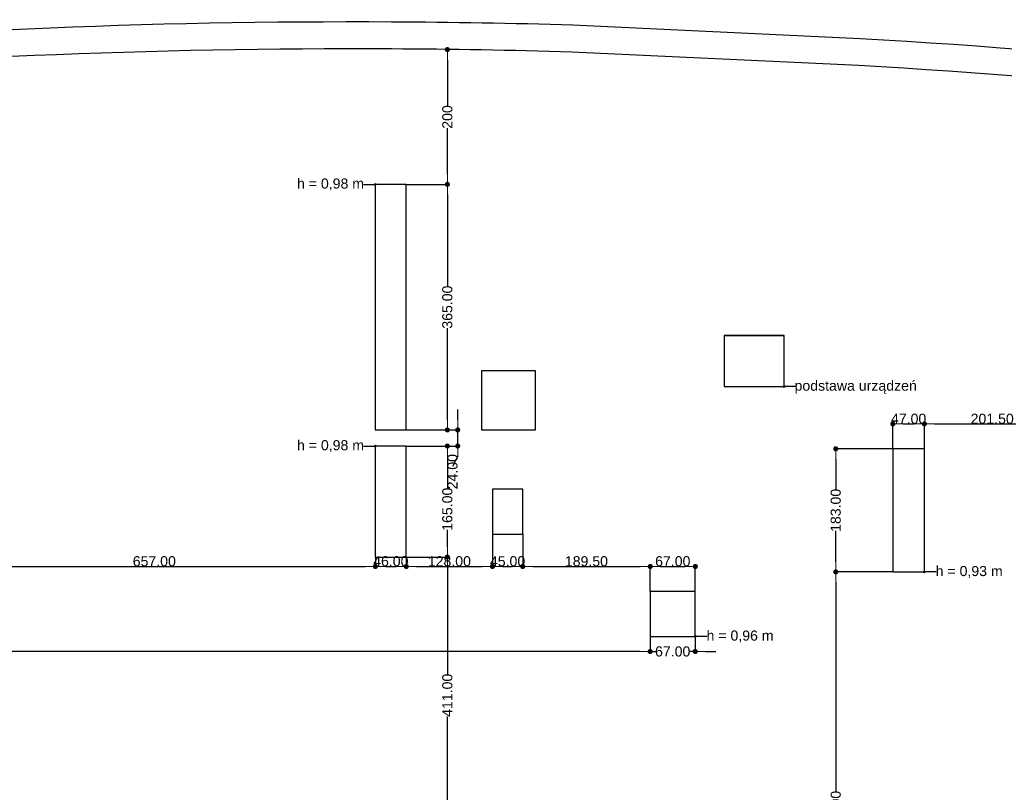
# Model space of a CAD drawing. Header units: millimetres. Extents: x -175445 to -20415, y -559200 to 231527.
# Tile 55 of 256: x -140160 to -125528, y -229629 to -218144. Entities that reach past the tile are written whole.
import ezdxf

# ---------------------------------------------------------------- set-up
doc = ezdxf.new("R2010")
doc.units = ezdxf.units.MM
doc.header["$MEASUREMENT"] = 0
doc.linetypes.add('Wipeout_Contour', pattern=[1000, 0, -1000])
for name, color, linetype in [('Linia', 7, 'Continuous'), ('Strop', 7, 'Continuous'), ('Słup', 7, 'Continuous'), ('Tekst', 7, 'Continuous'), ('Wymiary', 9, 'Continuous')]:
    doc.layers.add(name, color=color, linetype=linetype)
doc.styles.add('Arial', font='txt')
doc.styles.add('Times new roman', font='txt')
doc.dimstyles.new('GENERATED_STYLE__1', dxfattribs={"dimtxt": 150, "dimasz": 152, "dimexe": 0.18, "dimexo": 0, "dimgap": 0.09, "dimtad": 1, "dimtih": 1, "dimtoh": 1, "dimlfac": 0.1, "dimzin": 0, "dimdsep": 46, "dimtxsty": 'Arial', "dimblk": 'ARROWHEAD_11', "dimblk1": 'ARROWHEAD_11', "dimblk2": 'ARROWHEAD_11', "dimcen": 0.09, "dimclrd": 256, "dimclre": 256, "dimclrt": 256, "dimazin": 0, "dimtfac": 1, "dimtdec": 4, "dimtmove": 0, "dimatfit": 3, "dimfxl": 1, "dimtolj": 1, "dimtzin": 0, "dimarcsym": 0})
doc.dimstyles.new('GENERATED_STYLE__2', dxfattribs={"dimtxt": 150, "dimasz": 152, "dimexe": 0.18, "dimexo": 0, "dimgap": 0.09, "dimtad": 1, "dimlfac": 0.1, "dimzin": 0, "dimdsep": 46, "dimtxsty": 'Arial', "dimblk": 'ARROWHEAD_11', "dimblk1": 'ARROWHEAD_11', "dimblk2": 'ARROWHEAD_11', "dimcen": 0.09, "dimclrd": 256, "dimclre": 256, "dimclrt": 256, "dimazin": 0, "dimtfac": 1, "dimtdec": 4, "dimtmove": 0, "dimatfit": 3, "dimfxl": 1, "dimtolj": 1, "dimtzin": 0, "dimarcsym": 0})

# ---------------------------------------------------------------- blocks, each defined once
blk = doc.blocks.new('ARROWHEAD_11')
at = {"color": 0, "linetype": 'Continuous', "lineweight": 0}
blk.add_line((0, 0), (-1, 0), dxfattribs=at)
at = {"color": 0, "linetype": 'Continuous', "lineweight": 0, "const_width": 0.25, "flags": 128}
blk.add_lwpolyline([(-0.125, 0, 1), (0.125, 0, 1)], format="xyb", close=True, dxfattribs=at)
blk = doc.blocks.new('*D3932')
at = {"layer": 'Defpoints', "color": 0}
for p in [(-141445, -223424), (-134875, -226132), (-134875, -226272)]:
    blk.add_point(p, dxfattribs=at)
at = {"layer": 'Wymiary', "lineweight": -2}
for p, q in [((-141445, -223424), (-141445, -226272)), ((-134875, -226132), (-134875, -226272)), ((-141293, -226272), (-135027, -226272))]:
    blk.add_line(p, q, dxfattribs=at)
at = {"layer": 'Wymiary', "lineweight": -2, "xscale": 152, "yscale": 152, "zscale": 152, "rotation": 180}
blk.add_blockref('ARROWHEAD_11', (-141445, -226272), dxfattribs=at)
at = {"layer": 'Wymiary', "lineweight": -2, "xscale": 152, "yscale": 152, "zscale": 152}
blk.add_blockref('ARROWHEAD_11', (-134875, -226272), dxfattribs=at)
at = {"layer": 'Wymiary', "lineweight": 13, "insert": (-138160, -226195), "char_height": 150, "attachment_point": 5, "style": 'Arial'}
blk.add_mtext('\\A1;657.00', dxfattribs=at)
blk = doc.blocks.new('*D3933')
at = {"layer": 'Defpoints', "color": 0}
for p in [(-134875, -226132), (-134415, -226132), (-134415, -226272)]:
    blk.add_point(p, dxfattribs=at)
at = {"layer": 'Wymiary', "lineweight": -2}
for p, q in [((-134875, -226132), (-134875, -226272)), ((-134415, -226132), (-134415, -226272)), ((-134723, -226272), (-134567, -226272))]:
    blk.add_line(p, q, dxfattribs=at)
at = {"layer": 'Wymiary', "lineweight": -2, "xscale": 152, "yscale": 152, "zscale": 152, "rotation": 180}
blk.add_blockref('ARROWHEAD_11', (-134875, -226272), dxfattribs=at)
at = {"layer": 'Wymiary', "lineweight": -2, "xscale": 152, "yscale": 152, "zscale": 152}
blk.add_blockref('ARROWHEAD_11', (-134415, -226272), dxfattribs=at)
at = {"layer": 'Wymiary', "lineweight": 13, "insert": (-134645, -226195), "char_height": 150, "attachment_point": 5, "style": 'Arial'}
blk.add_mtext('\\A1;46.00', dxfattribs=at)
blk = doc.blocks.new('*D3934')
at = {"layer": 'Defpoints', "color": 0}
for p in [(-133135, -225792), (-134415, -226132), (-133135, -226272)]:
    blk.add_point(p, dxfattribs=at)
at = {"layer": 'Wymiary', "lineweight": -2}
for p, q in [((-133135, -225792), (-133135, -226272)), ((-134415, -226132), (-134415, -226272)), ((-134263, -226272), (-133287, -226272))]:
    blk.add_line(p, q, dxfattribs=at)
at = {"layer": 'Wymiary', "lineweight": -2, "xscale": 152, "yscale": 152, "zscale": 152, "rotation": 180}
blk.add_blockref('ARROWHEAD_11', (-134415, -226272), dxfattribs=at)
at = {"layer": 'Wymiary', "lineweight": -2, "xscale": 152, "yscale": 152, "zscale": 152}
blk.add_blockref('ARROWHEAD_11', (-133135, -226272), dxfattribs=at)
at = {"layer": 'Wymiary', "lineweight": 13, "insert": (-133775, -226195), "char_height": 150, "attachment_point": 5, "style": 'Arial'}
blk.add_mtext('\\A1;128.00', dxfattribs=at)
blk = doc.blocks.new('*D3935')
at = {"layer": 'Defpoints', "color": 0}
for p in [(-133135, -225792), (-132685, -225792), (-132685, -226272)]:
    blk.add_point(p, dxfattribs=at)
at = {"layer": 'Wymiary', "lineweight": -2}
for p, q in [((-133135, -225792), (-133135, -226272)), ((-132685, -225792), (-132685, -226272)), ((-132983, -226272), (-132837, -226272))]:
    blk.add_line(p, q, dxfattribs=at)
at = {"layer": 'Wymiary', "lineweight": -2, "xscale": 152, "yscale": 152, "zscale": 152, "rotation": 180}
blk.add_blockref('ARROWHEAD_11', (-133135, -226272), dxfattribs=at)
at = {"layer": 'Wymiary', "lineweight": -2, "xscale": 152, "yscale": 152, "zscale": 152}
blk.add_blockref('ARROWHEAD_11', (-132685, -226272), dxfattribs=at)
at = {"layer": 'Wymiary', "lineweight": 13, "insert": (-132910, -226195), "char_height": 150, "attachment_point": 5, "style": 'Arial'}
blk.add_mtext('\\A1;45.00', dxfattribs=at)
blk = doc.blocks.new('*D3936')
at = {"layer": 'Defpoints', "color": 0}
for p in [(-132685, -225792), (-130790, -226272), (-130790, -226642)]:
    blk.add_point(p, dxfattribs=at)
at = {"layer": 'Wymiary', "lineweight": -2}
for p, q in [((-132685, -225792), (-132685, -226272)), ((-132533, -226272), (-130942, -226272)), ((-130790, -226642), (-130790, -226271))]:
    blk.add_line(p, q, dxfattribs=at)
at = {"layer": 'Wymiary', "lineweight": -2, "xscale": 152, "yscale": 152, "zscale": 152, "rotation": 180}
blk.add_blockref('ARROWHEAD_11', (-132685, -226272), dxfattribs=at)
at = {"layer": 'Wymiary', "lineweight": -2, "xscale": 152, "yscale": 152, "zscale": 152}
blk.add_blockref('ARROWHEAD_11', (-130790, -226272), dxfattribs=at)
at = {"layer": 'Wymiary', "lineweight": 13, "insert": (-131738, -226195), "char_height": 150, "attachment_point": 5, "style": 'Arial'}
blk.add_mtext('\\A1;189.50', dxfattribs=at)
blk = doc.blocks.new('*D3937')
at = {"layer": 'Defpoints', "color": 0}
for p in [(-130120, -226272), (-130790, -226642), (-130120, -226642)]:
    blk.add_point(p, dxfattribs=at)
at = {"layer": 'Wymiary', "lineweight": -2}
for p, q in [((-130790, -226642), (-130790, -226271)), ((-130638, -226272), (-130272, -226272)), ((-130120, -226642), (-130120, -226271))]:
    blk.add_line(p, q, dxfattribs=at)
at = {"layer": 'Wymiary', "lineweight": -2, "xscale": 152, "yscale": 152, "zscale": 152, "rotation": 180}
blk.add_blockref('ARROWHEAD_11', (-130790, -226272), dxfattribs=at)
at = {"layer": 'Wymiary', "lineweight": -2, "xscale": 152, "yscale": 152, "zscale": 152}
blk.add_blockref('ARROWHEAD_11', (-130120, -226272), dxfattribs=at)
at = {"layer": 'Wymiary', "lineweight": 13, "insert": (-130455, -226195), "char_height": 150, "attachment_point": 5, "style": 'Arial'}
blk.add_mtext('\\A1;67.00', dxfattribs=at)
blk = doc.blocks.new('*D3938')
at = {"layer": 'Defpoints', "color": 0}
for p in [(-126715, -224153), (-127185, -224523), (-126715, -224523)]:
    blk.add_point(p, dxfattribs=at)
at = {"layer": 'Wymiary', "lineweight": -2}
for p, q in [((-127185, -224523), (-127185, -224153)), ((-127033, -224153), (-126867, -224153)), ((-126715, -224523), (-126715, -224153))]:
    blk.add_line(p, q, dxfattribs=at)
at = {"layer": 'Wymiary', "lineweight": -2, "xscale": 152, "yscale": 152, "zscale": 152, "rotation": 180}
blk.add_blockref('ARROWHEAD_11', (-127185, -224153), dxfattribs=at)
at = {"layer": 'Wymiary', "lineweight": -2, "xscale": 152, "yscale": 152, "zscale": 152}
blk.add_blockref('ARROWHEAD_11', (-126715, -224153), dxfattribs=at)
at = {"layer": 'Wymiary', "lineweight": 13, "insert": (-126950, -224077), "char_height": 150, "attachment_point": 5, "style": 'Arial'}
blk.add_mtext('\\A1;47.00', dxfattribs=at)
blk = doc.blocks.new('*D3939')
at = {"layer": 'Defpoints', "color": 0}
for p in [(-124700, -224153), (-126715, -224523), (-124700, -224523)]:
    blk.add_point(p, dxfattribs=at)
at = {"layer": 'Wymiary', "lineweight": -2}
for p, q in [((-126715, -224523), (-126715, -224153)), ((-126563, -224153), (-124852, -224153)), ((-124700, -224523), (-124700, -224153))]:
    blk.add_line(p, q, dxfattribs=at)
at = {"layer": 'Wymiary', "lineweight": -2, "xscale": 152, "yscale": 152, "zscale": 152, "rotation": 180}
blk.add_blockref('ARROWHEAD_11', (-126715, -224153), dxfattribs=at)
at = {"layer": 'Wymiary', "lineweight": -2, "xscale": 152, "yscale": 152, "zscale": 152}
blk.add_blockref('ARROWHEAD_11', (-124700, -224153), dxfattribs=at)
at = {"layer": 'Wymiary', "lineweight": 13, "insert": (-125708, -224077), "char_height": 150, "attachment_point": 5, "style": 'Arial'}
blk.add_mtext('\\A1;201.50', dxfattribs=at)
blk = doc.blocks.new('*D3954')
at = {"layer": 'Defpoints', "color": 0}
for p in [(-130790, -227312), (-130120, -227312), (-130791, -227536)]:
    blk.add_point(p, dxfattribs=at)
at = {"layer": 'Wymiary', "lineweight": -2}
for p, q in [((-130790, -227312), (-130791, -227536)), ((-130120, -227312), (-130121, -227536)), ((-130943, -227536), (-131095, -227536)), ((-130791, -227536), (-130709, -227536)), ((-130121, -227536), (-130202, -227536)), ((-129969, -227536), (-129817, -227536))]:
    blk.add_line(p, q, dxfattribs=at)
at = {"layer": 'Wymiary', "lineweight": -2, "xscale": 152, "yscale": 152, "zscale": 152}
for p, rotation in [((-130791, -227536), 359.9948180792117), ((-130121, -227536), 179.9948180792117)]:
    blk.add_blockref('ARROWHEAD_11', p, dxfattribs=dict(at, rotation=rotation))
at = {"layer": 'Wymiary', "lineweight": 13, "insert": (-130456, -227536), "char_height": 150, "attachment_point": 5, "rotation": 359.9948, "style": 'Arial'}
blk.add_mtext('\\A1;67.00', dxfattribs=at)
blk = doc.blocks.new('*D3955')
at = {"layer": 'Defpoints', "color": 0}
for p in [(-153090, -227310), (-130790, -227312), (-153091, -227534)]:
    blk.add_point(p, dxfattribs=at)
at = {"layer": 'Wymiary', "lineweight": -2}
for p, q in [((-153090, -227310), (-153091, -227534)), ((-130790, -227312), (-130791, -227536)), ((-152939, -227534), (-142311, -227535)), ((-130943, -227536), (-141570, -227535))]:
    blk.add_line(p, q, dxfattribs=at)
at = {"layer": 'Wymiary', "lineweight": -2, "xscale": 152, "yscale": 152, "zscale": 152}
for p, rotation in [((-153091, -227534), 179.9948180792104), ((-130791, -227536), 359.9948180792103)]:
    blk.add_blockref('ARROWHEAD_11', p, dxfattribs=dict(at, rotation=rotation))
at = {"layer": 'Wymiary', "lineweight": 13, "insert": (-141941, -227535), "char_height": 150, "attachment_point": 5, "rotation": 359.9948, "style": 'Arial'}
blk.add_mtext('\\A1;2230.00', dxfattribs=at)
blk = doc.blocks.new('*D3973')
at = {"layer": 'Defpoints', "color": 0}
for p in [(-134415, -226132), (-133805, -226132), (-134790, -230242)]:
    blk.add_point(p, dxfattribs=at)
at = {"layer": 'Wymiary', "lineweight": -2}
for p, q in [((-134415, -226132), (-133804, -226132)), ((-133805, -226284), (-133805, -227873)), ((-133805, -230090), (-133805, -228502)), ((-134790, -230242), (-133804, -230242))]:
    blk.add_line(p, q, dxfattribs=at)
at = {"layer": 'Wymiary', "lineweight": -2, "xscale": 152, "yscale": 152, "zscale": 152}
for p, rotation in [((-133805, -226132), 90), ((-133805, -230242), 270)]:
    blk.add_blockref('ARROWHEAD_11', p, dxfattribs=dict(at, rotation=rotation))
at = {"layer": 'Wymiary', "lineweight": 13, "insert": (-133805, -228187), "char_height": 150, "attachment_point": 5, "rotation": 90, "style": 'Arial'}
blk.add_mtext('\\A1;411.00', dxfattribs=at)
blk = doc.blocks.new('*D3974')
at = {"layer": 'Defpoints', "color": 0}
for p in [(-134415, -224482), (-133805, -224482), (-134415, -226132)]:
    blk.add_point(p, dxfattribs=at)
at = {"layer": 'Wymiary', "lineweight": -2}
for p, q in [((-134415, -224482), (-133804, -224482)), ((-133805, -224634), (-133805, -225117)), ((-133805, -225980), (-133805, -225725)), ((-134415, -226132), (-133804, -226132))]:
    blk.add_line(p, q, dxfattribs=at)
at = {"layer": 'Wymiary', "lineweight": -2, "xscale": 152, "yscale": 152, "zscale": 152}
for p, rotation in [((-133805, -224482), 90), ((-133805, -226132), 270)]:
    blk.add_blockref('ARROWHEAD_11', p, dxfattribs=dict(at, rotation=rotation))
at = {"layer": 'Wymiary', "lineweight": 13, "insert": (-133805, -225421), "char_height": 150, "attachment_point": 5, "rotation": 90, "style": 'Arial'}
blk.add_mtext('\\A1;165.00', dxfattribs=at)
blk = doc.blocks.new('*D3975')
at = {"layer": 'Defpoints', "color": 0}
for p in [(-134415, -224242), (-133651, -224242), (-134415, -224482)]:
    blk.add_point(p, dxfattribs=at)
at = {"layer": 'Wymiary', "lineweight": -2}
for p, q in [((-133651, -224090), (-133651, -223938)), ((-134415, -224242), (-133651, -224242)), ((-133651, -224482), (-133651, -224242)), ((-134415, -224482), (-133651, -224482)), ((-133651, -224634), (-133728, -224786))]:
    blk.add_line(p, q, dxfattribs=at)
at = {"layer": 'Wymiary', "lineweight": -2, "xscale": 152, "yscale": 152, "zscale": 152}
for p, rotation in [((-133651, -224242), 270), ((-133651, -224482), 90)]:
    blk.add_blockref('ARROWHEAD_11', p, dxfattribs=dict(at, rotation=rotation))
at = {"layer": 'Wymiary', "lineweight": 13, "insert": (-133728, -224863), "char_height": 150, "attachment_point": 5, "rotation": 90, "style": 'Arial'}
blk.add_mtext('\\A1;24.00', dxfattribs=at)
blk = doc.blocks.new('*D3976')
at = {"layer": 'Defpoints', "color": 0}
for p in [(-134415, -220592), (-133805, -220592), (-134415, -224242)]:
    blk.add_point(p, dxfattribs=at)
at = {"layer": 'Wymiary', "lineweight": -2}
for p, q in [((-134415, -220592), (-133804, -220592)), ((-133805, -220744), (-133805, -222106)), ((-133805, -224090), (-133805, -222729)), ((-134415, -224242), (-133804, -224242))]:
    blk.add_line(p, q, dxfattribs=at)
at = {"layer": 'Wymiary', "lineweight": -2, "xscale": 152, "yscale": 152, "zscale": 152}
for p, rotation in [((-133805, -220592), 90), ((-133805, -224242), 270)]:
    blk.add_blockref('ARROWHEAD_11', p, dxfattribs=dict(at, rotation=rotation))
at = {"layer": 'Wymiary', "lineweight": 13, "insert": (-133805, -222417), "char_height": 150, "attachment_point": 5, "rotation": 90, "style": 'Arial'}
blk.add_mtext('\\A1;365.00', dxfattribs=at)
blk = doc.blocks.new('*D3977')
at = {"layer": 'Defpoints', "color": 0}
for p in [(-133805, -218588), (-133670, -218588), (-134415, -220592)]:
    blk.add_point(p, dxfattribs=at)
at = {"layer": 'Wymiary', "lineweight": -2}
for p, q in [((-133670, -218588), (-133805, -218588)), ((-133805, -218740), (-133805, -219423)), ((-133805, -220440), (-133805, -219757)), ((-134415, -220592), (-133804, -220592))]:
    blk.add_line(p, q, dxfattribs=at)
at = {"layer": 'Wymiary', "lineweight": -2, "xscale": 152, "yscale": 152, "zscale": 152}
for p, rotation in [((-133805, -218588), 90), ((-133805, -220592), 270)]:
    blk.add_blockref('ARROWHEAD_11', p, dxfattribs=dict(at, rotation=rotation))
at = {"layer": 'Wymiary', "lineweight": 13, "insert": (-133805, -219590), "char_height": 150, "attachment_point": 5, "rotation": 90, "style": 'Arial'}
blk.add_mtext('\\A1;200', dxfattribs=at)
blk = doc.blocks.new('*D4006')
at = {"layer": 'Defpoints', "color": 0}
for p in [(-128033, -226353), (-127185, -226353), (-127185, -233503)]:
    blk.add_point(p, dxfattribs=at)
at = {"layer": 'Wymiary', "lineweight": -2}
for p, q in [((-127185, -226353), (-128033, -226353)), ((-128033, -226505), (-128033, -229617)), ((-128033, -233351), (-128033, -230239)), ((-127185, -233503), (-128033, -233503))]:
    blk.add_line(p, q, dxfattribs=at)
at = {"layer": 'Wymiary', "lineweight": -2, "xscale": 152, "yscale": 152, "zscale": 152}
for p, rotation in [((-128033, -226353), 90), ((-128033, -233503), 270)]:
    blk.add_blockref('ARROWHEAD_11', p, dxfattribs=dict(at, rotation=rotation))
at = {"layer": 'Wymiary', "lineweight": 13, "insert": (-128033, -229928), "char_height": 150, "attachment_point": 5, "rotation": 90, "style": 'Arial'}
blk.add_mtext('\\A1;715.00', dxfattribs=at)
blk = doc.blocks.new('*D4007')
at = {"layer": 'Defpoints', "color": 0}
for p in [(-128033, -224523), (-127185, -224523), (-127185, -226353)]:
    blk.add_point(p, dxfattribs=at)
at = {"layer": 'Wymiary', "lineweight": -2}
for p, q in [((-127185, -224523), (-128033, -224523)), ((-128033, -224675), (-128033, -225134)), ((-128033, -226201), (-128033, -225742)), ((-127185, -226353), (-128033, -226353))]:
    blk.add_line(p, q, dxfattribs=at)
at = {"layer": 'Wymiary', "lineweight": -2, "xscale": 152, "yscale": 152, "zscale": 152}
for p, rotation in [((-128033, -224523), 90), ((-128033, -226353), 270)]:
    blk.add_blockref('ARROWHEAD_11', p, dxfattribs=dict(at, rotation=rotation))
at = {"layer": 'Wymiary', "lineweight": 13, "insert": (-128033, -225438), "char_height": 150, "attachment_point": 5, "rotation": 90, "style": 'Arial'}
blk.add_mtext('\\A1;183.00', dxfattribs=at)

msp = doc.modelspace()

# ---------------------------------------------------------------- linework, layer by layer
at = {"layer": 'Strop', "color": 253, "flags": 128}
for points in [[(-116630.92, -219636.25, 0.026147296), (-127667.74, -218426.566), (-131941.689, -218224.558, 0.006018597), (-134633.975, -218178.559, 0.048415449), (-156154.021, -220157.681, 0.000026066), (-156154.021, -220159.867), (-156154.021, -220678.407), (-156154.021, -222958.111), (-156154.021, -232007.681), (-155754.021, -232007.681), (-143615.433, -232007.681), (-143615.433, -245775.303), (-143615.433, -246316.861), (-143617.874, -246316.861), (-143617.874, -247882.5), (-141925.477, -247882.5), (-98195.477, -247882.5)], [(-116630.92, -219636.25, 0.026147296), (-127667.74, -218426.566), (-131941.689, -218224.558, 0.006018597), (-134633.975, -218178.559, 0.048415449), (-156154.021, -220157.681), (-156154.021, -232007.681), (-143615.433, -232007.681), (-143615.433, -245951.779), (-143617.874, -245949.552), (-143617.874, -247882.5), (-141925.477, -247882.5), (-98195.477, -247882.5)], [(-117090.037, -219967.51, 0.025197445), (-127688.556, -218826.029), (-131956.953, -218624.283, 0.00601048), (-134635.993, -218578.554, 0.047671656), (-155754.021, -220489.101), (-155754.021, -231607.681), (-143215.433, -231607.681), (-143215.433, -245775.303), (-143215.433, -247482.5), (-141925.477, -247482.5), (-98595.477, -247482.5)]]:
    msp.add_lwpolyline(points, format="xyb", dxfattribs=at)

# ---------------------------------------------------------------- texts
at = {"layer": 'Tekst', "color": 253, "char_height": 150, "attachment_point": 2, "style": 'Times new roman'}
for s, insert in [('\\A1;{\\fArial|b0|i0|c0|p38;h = 0,98 m}', (-135541.203, -220504.2)), ('\\A1;{\\fArial|b0|i0|c0|p38;podstawa urządzeń}', (-127736.684, -223509.254)), ('\\A1;{\\fArial|b0|i0|c0|p38;h = 0,98 m}', (-135541.203, -224394.2)), ('\\A1;{\\fArial|b0|i0|c0|p38;h = 0,93 m}', (-126049.773, -226264.695)), ('\\A1;{\\fArial|b0|i0|c0|p38;h = 0,96 m}', (-129454.772, -227224.2))]:
    msp.add_mtext(s, dxfattribs=dict(at, insert=insert))

# ---------------------------------------------------------------- next in the draw order: wipeouts: each hides what was drawn before it
at = {"color": 253, "linetype": 'Wipeout_Contour', "lineweight": 0, "ltscale": 555619.551258}
msp.add_wipeout([(-134875.477, -224242.5), (-134415.477, -224242.5), (-134415.477, -220592.5), (-134875.477, -220592.5)], dxfattribs=at).dxf.layer = 'Słup'
at = {"color": 253, "linetype": 'Wipeout_Contour', "lineweight": 0, "ltscale": 533984.417378}
msp.add_wipeout([(-129690.808, -223597.554), (-128800.808, -223597.554), (-128800.808, -222837.554), (-129690.808, -222837.554)], dxfattribs=at).dxf.layer = 'Słup'
at = {"color": 253, "linetype": 'Wipeout_Contour', "lineweight": 0, "ltscale": 547286.684902}
msp.add_wipeout([(-133295.477, -224242.5), (-132495.477, -224242.5), (-132495.477, -223362.5), (-133295.477, -223362.5)], dxfattribs=at).dxf.layer = 'Słup'
at = {"color": 253, "linetype": 'Wipeout_Contour', "lineweight": 0, "ltscale": 552357.772809}
msp.add_wipeout([(-134875.477, -226132.5), (-134415.477, -226132.5), (-134415.477, -224482.5), (-134875.477, -224482.5)], dxfattribs=at).dxf.layer = 'Słup'
at = {"color": 253, "linetype": 'Wipeout_Contour', "lineweight": 0, "ltscale": 522636.766043}
msp.add_wipeout([(-127185.496, -226352.994), (-126715.496, -226352.994), (-126715.496, -224522.994), (-127185.496, -224522.994)], dxfattribs=at).dxf.layer = 'Słup'
at = {"color": 253, "linetype": 'Wipeout_Contour', "lineweight": 0, "ltscale": 545506.807635}
msp.add_wipeout([(-133135.477, -225792.455), (-132685.477, -225792.455), (-132685.477, -225122.455), (-133135.477, -225122.455)], dxfattribs=at).dxf.layer = 'Słup'
at = {"color": 253, "linetype": 'Wipeout_Contour', "lineweight": 0, "ltscale": 534413.620681}
msp.add_wipeout([(-130790.496, -227312.5), (-130120.496, -227312.5), (-130120.496, -226642.5), (-130790.496, -226642.5)], dxfattribs=at).dxf.layer = 'Słup'

# ---------------------------------------------------------------- next in the draw order: hatches: boundary and pattern name
at = {"layer": 'Linia', "linetype": 'Continuous'}
for points in [[(-134862.977, -220592.5), (-134863.928, -220587.716), (-134866.638, -220583.661), (-134870.693, -220580.951), (-134875.477, -220580), (-134880.26, -220580.951), (-134884.315, -220583.661), (-134887.025, -220587.716), (-134887.977, -220592.5), (-134887.025, -220597.283), (-134884.315, -220601.339), (-134880.26, -220604.048), (-134875.477, -220605), (-134870.693, -220604.048), (-134866.638, -220601.339), (-134863.928, -220597.283)], [(-128788.308, -223597.554), (-128789.259, -223592.77), (-128791.969, -223588.715), (-128796.024, -223586.005), (-128800.808, -223585.054), (-128805.591, -223586.005), (-128809.646, -223588.715), (-128812.356, -223592.77), (-128813.308, -223597.554), (-128812.356, -223602.337), (-128809.646, -223606.393), (-128805.591, -223609.102), (-128800.808, -223610.054), (-128796.024, -223609.102), (-128791.969, -223606.393), (-128789.259, -223602.337)], [(-134862.977, -224482.5), (-134863.928, -224477.716), (-134866.638, -224473.661), (-134870.693, -224470.951), (-134875.477, -224470), (-134880.26, -224470.951), (-134884.315, -224473.661), (-134887.025, -224477.716), (-134887.977, -224482.5), (-134887.025, -224487.283), (-134884.315, -224491.339), (-134880.26, -224494.048), (-134875.477, -224495), (-134870.693, -224494.048), (-134866.638, -224491.339), (-134863.928, -224487.283)], [(-126702.996, -226352.994), (-126703.948, -226348.211), (-126706.657, -226344.155), (-126710.713, -226341.446), (-126715.496, -226340.494), (-126720.28, -226341.446), (-126724.335, -226344.155), (-126727.045, -226348.211), (-126727.996, -226352.994), (-126727.045, -226357.778), (-126724.335, -226361.833), (-126720.28, -226364.543), (-126715.496, -226365.494), (-126710.713, -226364.543), (-126706.657, -226361.833), (-126703.948, -226357.778)], [(-130107.996, -227312.5), (-130108.948, -227307.716), (-130111.657, -227303.661), (-130115.713, -227300.951), (-130120.496, -227300), (-130125.28, -227300.951), (-130129.335, -227303.661), (-130132.045, -227307.716), (-130132.996, -227312.5), (-130132.045, -227317.283), (-130129.335, -227321.339), (-130125.28, -227324.048), (-130120.496, -227325), (-130115.713, -227324.048), (-130111.657, -227321.339), (-130108.948, -227317.283)]]:
    msp.add_hatch(color=253, dxfattribs=at).paths.add_polyline_path(points)

# ---------------------------------------------------------------- next in the draw order: linework, layer by layer
at = {"layer": 'Linia', "color": 253}
for p, q in [((-135052.285, -220592.5), (-134887.977, -220592.5)), ((-129690.808, -222837.554), (-128800.808, -222837.554)), ((-128623.999, -223597.554), (-128788.308, -223597.554)), ((-135052.285, -224482.5), (-134887.977, -224482.5)), ((-126538.688, -226352.994), (-126702.996, -226352.994)), ((-129943.688, -227312.5), (-130107.996, -227312.5))]:
    msp.add_line(p, q, dxfattribs=at)
for centre in [(-134875.477, -220592.5), (-128800.808, -223597.554), (-134875.477, -224482.5), (-126715.496, -226352.994), (-130120.496, -227312.5)]:
    msp.add_circle(centre, 12.5, dxfattribs=at)
at = {"layer": 'Słup', "color": 253}
for p, q in [((-134415.477, -220592.5), (-134875.477, -220592.5)), ((-134875.477, -220592.5), (-134875.477, -224242.5)), ((-134415.477, -224242.5), (-134415.477, -220592.5)), ((-128800.808, -222837.554), (-129690.808, -222837.554)), ((-129690.808, -222837.554), (-129690.808, -223597.554)), ((-128800.808, -223597.554), (-128800.808, -222837.554)), ((-132495.477, -223362.5), (-133295.477, -223362.5)), ((-133295.477, -223362.5), (-133295.477, -224242.5)), ((-132495.477, -224242.5), (-132495.477, -223362.5)), ((-129690.808, -223597.554), (-128800.808, -223597.554)), ((-134875.477, -224242.5), (-134415.477, -224242.5)), ((-133295.477, -224242.5), (-132495.477, -224242.5)), ((-134415.477, -224482.5), (-134875.477, -224482.5)), ((-134875.477, -224482.5), (-134875.477, -226132.5)), ((-134415.477, -226132.5), (-134415.477, -224482.5)), ((-126715.496, -224522.994), (-127185.496, -224522.994)), ((-127185.496, -224522.994), (-127185.496, -226352.994)), ((-126715.496, -226352.994), (-126715.496, -224522.994)), ((-132685.477, -225122.455), (-133135.477, -225122.455)), ((-133135.477, -225122.455), (-133135.477, -225792.455)), ((-132685.477, -225792.455), (-132685.477, -225122.455)), ((-133135.477, -225792.455), (-132685.477, -225792.455)), ((-134875.477, -226132.5), (-134415.477, -226132.5)), ((-127185.496, -226352.994), (-126715.496, -226352.994)), ((-130120.496, -226642.5), (-130790.496, -226642.5)), ((-130790.496, -226642.5), (-130790.496, -227312.5)), ((-130120.496, -227312.5), (-130120.496, -226642.5)), ((-130790.496, -227312.5), (-130120.496, -227312.5))]:
    msp.add_line(p, q, dxfattribs=at)

# ---------------------------------------------------------------- next in the draw order: dimensions: what is measured, and where the dimension line sits
at = {"layer": 'Wymiary', "color": 8, "lineweight": 13}
dim = msp.add_linear_dim(base=(-133804.556, -218587.621), p1=(-134415.477, -220592.5), p2=(-133669.61, -218587.621), angle=90, text='200', dimstyle='GENERATED_STYLE__2', dxfattribs=at)
dim.commit()
dim.dimension.update_dxf_attribs({"geometry": '*D3977', "text_midpoint": (-133804.556, -219590.061), "dimtype": 160, "text_rotation": 90})
for base, p1, p2, angle, picture, middle, turn in [((-133804.556, -220592.5), (-134415.477, -224242.5), (-134415.477, -220592.5), 90, '*D3976', (-133804.556, -222417.5), 90), ((-133651.204, -224242.5), (-134415.477, -224482.5), (-134415.477, -224242.5), 90, '*D3975', (-133727.88, -224863.176), 90), ((-133804.556, -224482.5), (-134415.477, -226132.5), (-134415.477, -224482.5), 90, '*D3974', (-133804.556, -225421.329), 90), ((-128033.091, -224522.994), (-127185.496, -226352.994), (-127185.496, -224522.994), 90, '*D4007', (-128033.091, -225437.994), 90), ((-133804.556, -226132.5), (-134790.452, -230242.5), (-134415.477, -226132.5), 90, '*D3973', (-133804.556, -228187.5), 90), ((-128033.091, -226352.994), (-127185.496, -233502.994), (-127185.496, -226352.994), 90, '*D4006', (-128033.091, -229927.994), 90), ((-153090.517, -227533.779), (-130790.496, -227312.5), (-153090.496, -227310.456), 179.9948181, '*D3955', (-141940.516, -227534.787), 359.9948181), ((-130790.517, -227535.795), (-130120.496, -227312.5), (-130790.496, -227312.5), 179.9948181, '*D3954', (-130455.517, -227535.826), 359.9948181)]:
    dim = msp.add_linear_dim(base=base, p1=p1, p2=p2, angle=angle, dimstyle='GENERATED_STYLE__2', dxfattribs=at)
    dim.commit()
    dim.dimension.update_dxf_attribs({"geometry": picture, "text_midpoint": middle, "dimtype": 160, "text_rotation": turn})
for base, p1, p2, picture, middle in [((-134875.477, -226271.619), (-141445.477, -223423.613), (-134875.477, -226132.5), '*D3932', (-138160.477, -226271.619)), ((-126715.496, -224153.335), (-127185.496, -224522.994), (-126715.496, -224522.994), '*D3938', (-126950.496, -224153.335)), ((-124700.496, -224153.335), (-126715.496, -224522.994), (-124700.496, -224522.994), '*D3939', (-125707.996, -224153.335)), ((-133135.477, -226271.619), (-134415.477, -226132.5), (-133135.477, -225792.455), '*D3934', (-133775.477, -226271.619)), ((-132685.477, -226271.619), (-133135.477, -225792.455), (-132685.477, -225792.455), '*D3935', (-132910.477, -226271.619)), ((-130790.496, -226271.619), (-132685.477, -225792.455), (-130790.496, -226642.5), '*D3936', (-131737.986, -226271.619)), ((-134415.477, -226271.619), (-134875.477, -226132.5), (-134415.477, -226132.5), '*D3933', (-134645.477, -226271.619)), ((-130120.496, -226271.619), (-130790.496, -226642.5), (-130120.496, -226642.5), '*D3937', (-130455.496, -226271.619))]:
    dim = msp.add_linear_dim(base=base, p1=p1, p2=p2, dimstyle='GENERATED_STYLE__1', dxfattribs=at)
    dim.commit()
    dim.dimension.update_dxf_attribs({"geometry": picture, "text_midpoint": middle, "dimtype": 160})

doc.saveas('drawing.dxf')
